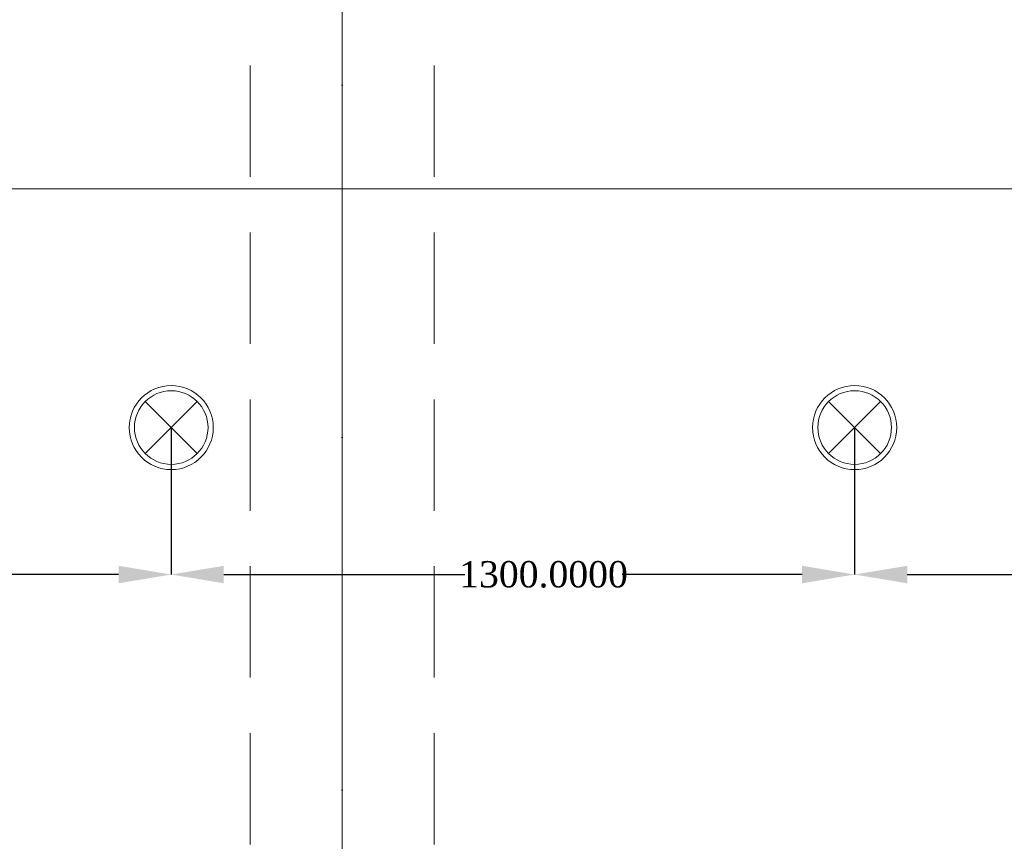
# Model space of a CAD drawing. Header units: inches. Extents: x -78787 to 29484, y -9517 to 23232.
# Tile 222 of 256: x 13718 to 15591, y 6777 to 8340. Entities that reach past the tile are written whole.
import ezdxf
from ezdxf.enums import TextEntityAlignment as Align

# ---------------------------------------------------------------- set-up
doc = ezdxf.new("R2010")
doc.units = ezdxf.units.IN
doc.header["$MEASUREMENT"] = 0
doc.linetypes.add('Dot & Dashed', pattern=[670.277762, 317.5, -176.388889, 0, -176.388874])
doc.linetypes.add('Hidden', pattern=[317.5, 211.666667, -105.833333])
for name, color, linetype in [('- განათება', 7, 'Continuous'), ('Structural - Bearing', 7, 'Continuous'), ('Structural - Grid', 7, 'Continuous')]:
    doc.layers.add(name, color=color, linetype=linetype)
for name, color, linetype, lineweight, true_color in [('New_Interior - Lamp_Pen_No__77', 7, 'Continuous', 20, 0xffeb28), ('Structural - Bearing_Pen_No__102', 7, 'Continuous', 13, 0xcccccc), ('Structural - Grid_Pen_No__81', 7, 'Continuous', 20, 0x6a6a6a)]:
    doc.layers.add(name, color=color, linetype=linetype, lineweight=lineweight, true_color=true_color)
doc.styles.add('GENERATED_STYLE_2', font='txt')
doc.styles.get("Standard").update_dxf_attribs({"font": 'arial.ttf'})
doc.dimstyles.get("Standard").update_dxf_attribs({"dimtxt": 0.18, "dimasz": 0.18, "dimexe": 0.18, "dimexo": 0.0625, "dimgap": 0.09, "dimtad": 0, "dimtih": 1, "dimtoh": 1, "dimdec": 4, "dimzin": 0, "dimdsep": 46, "dimtxsty": 'Standard', "dimcen": 0.09, "dimadec": 0, "dimazin": 0, "dimtfac": 1, "dimtdec": 4, "dimtofl": 0, "dimtmove": 0, "dimatfit": 3, "dimfxl": 1, "dimtolj": 1, "dimtzin": 0, "dimarcsym": 0})

# ---------------------------------------------------------------- blocks, each defined once
blk = doc.blocks.new('Standard grid marker_2')
at = {"layer": 'Structural - Grid_Pen_No__81', "color": 251, "linetype": 'Continuous', "lineweight": 20, "true_color": 0x6a6a6a}
blk.add_line((1000, 0), (27734.9, 0), dxfattribs=at)
at = {"layer": 'Structural - Grid_Pen_No__81', "color": 251, "lineweight": 20, "true_color": 0x6a6a6a, "style": 'GENERATED_STYLE_2'}
for tag, p in [('AC_MarkerText_1_0', (-1.5, -46.7)), ('AC_MarkerText_1_1', (28933.4, -46.7))]:
    blk.add_attdef(tag, text='', height=100, rotation=270, dxfattribs=at).set_placement(p, align=Align.TOP_CENTER)
blk = doc.blocks.new('Beam_3', base_point=(-11008.8, 14663))
at = {"layer": 'Structural - Bearing_Pen_No__102', "color": 254, "linetype": 'Dot & Dashed', "lineweight": 13, "true_color": 0xcccccc}
blk.add_line((-11008.8, 14663), (-11008.8, 39096.2), dxfattribs=at)
at = {"layer": 'Structural - Bearing_Pen_No__102', "color": 254, "linetype": 'Hidden', "lineweight": 13, "true_color": 0xcccccc}
for p, q in [((-11183.8, 26838), (-11183.8, 32488)), ((-10833.8, 26838), (-10833.8, 32488))]:
    blk.add_line(p, q, dxfattribs=at)
blk = doc.blocks.new('Recessed Spot')
at = {"layer": 'New_Interior - Lamp_Pen_No__77', "color": 2, "linetype": 'Continuous', "lineweight": 20, "true_color": 0xffeb28}
for q in [(-49.5, 49.5), (49.5, 49.5), (-49.5, -49.5), (49.5, -49.5)]:
    blk.add_line((0, 0), q, dxfattribs=at)
at = {"layer": 'New_Interior - Lamp_Pen_No__77', "color": 2, "linetype": 'Continuous', "lineweight": 20, "true_color": 0xffeb28, "flags": 128}
blk.add_lwpolyline([(80, 0, 1), (-80, 0, 1)], format="xyb", close=True, dxfattribs=at)
at = {"layer": 'New_Interior - Lamp_Pen_No__77', "color": 2, "linetype": 'Continuous', "lineweight": 20, "true_color": 0xffeb28}
blk.add_circle((0, 0), 70, dxfattribs=at)
blk = doc.blocks.new('*D873')
at = {"layer": '- განათება', "color": 0, "lineweight": -2, "transparency": 16777216}
for p, q in [((12705.9, 7563.9), (12705.9, 7284.2)), ((14005.9, 7563.9), (14005.9, 7284.2)), ((12805.9, 7284.4), (13264.5, 7284.4)), ((13905.9, 7284.4), (13563.8, 7284.4))]:
    blk.add_line(p, q, dxfattribs=at)
at = {"layer": '- განათება', "color": 0, "transparency": 16777216}
for points in [[(12805.9, 7301), (12805.9, 7267.7), (12705.9, 7284.4)], [(13905.9, 7301), (13905.9, 7267.7), (14005.9, 7284.4)]]:
    blk.add_solid(points, dxfattribs=at)
at = {"layer": 'Defpoints', "color": 0, "transparency": 16777216}
for p in [(12705.9, 7564), (14005.9, 7564), (14005.9, 7284.4)]:
    blk.add_point(p, dxfattribs=at)
at = {"layer": '- განათება', "color": 0, "transparency": 16777216, "insert": (13414.1, 7284.4), "char_height": 50, "attachment_point": 5}
blk.add_mtext('\\A1;{\\fSylfaen|b0|i0|c0|p18;1300.0000}', dxfattribs=at)
blk = doc.blocks.new('*D874')
at = {"layer": '- განათება', "color": 0, "lineweight": -2, "transparency": 16777216}
for p, q in [((14005.9, 7563.9), (14005.9, 7284.2)), ((15305.9, 7563.9), (15305.9, 7284.2)), ((14105.9, 7284.4), (14564.5, 7284.4)), ((15205.9, 7284.4), (14863.8, 7284.4))]:
    blk.add_line(p, q, dxfattribs=at)
at = {"layer": '- განათება', "color": 0, "transparency": 16777216}
for points in [[(14105.9, 7301), (14105.9, 7267.7), (14005.9, 7284.4)], [(15205.9, 7301), (15205.9, 7267.7), (15305.9, 7284.4)]]:
    blk.add_solid(points, dxfattribs=at)
at = {"layer": 'Defpoints', "color": 0, "transparency": 16777216}
for p in [(14005.9, 7564), (15305.9, 7564), (15305.9, 7284.4)]:
    blk.add_point(p, dxfattribs=at)
at = {"layer": '- განათება', "color": 0, "transparency": 16777216, "insert": (14714.1, 7284.4), "char_height": 50, "attachment_point": 5}
blk.add_mtext('\\A1;{\\fSylfaen|b0|i0|c0|p18;1300.0000}', dxfattribs=at)
blk = doc.blocks.new('*D875')
at = {"layer": '- განათება', "color": 0, "lineweight": -2, "transparency": 16777216}
for p, q in [((15305.9, 7563.9), (15305.9, 7284.2)), ((16605.9, 7563.9), (16605.9, 7284.2)), ((15405.9, 7284.4), (15864.5, 7284.4)), ((16505.9, 7284.4), (16163.8, 7284.4))]:
    blk.add_line(p, q, dxfattribs=at)
at = {"layer": '- განათება', "color": 0, "transparency": 16777216}
for points in [[(15405.9, 7301), (15405.9, 7267.7), (15305.9, 7284.4)], [(16505.9, 7301), (16505.9, 7267.7), (16605.9, 7284.4)]]:
    blk.add_solid(points, dxfattribs=at)
at = {"layer": 'Defpoints', "color": 0, "transparency": 16777216}
for p in [(15305.9, 7564), (16605.9, 7564), (16605.9, 7284.4)]:
    blk.add_point(p, dxfattribs=at)
at = {"layer": '- განათება', "color": 0, "transparency": 16777216, "insert": (16014.1, 7284.4), "char_height": 50, "attachment_point": 5}
blk.add_mtext('\\A1;{\\fSylfaen|b0|i0|c0|p18;1300.0000}', dxfattribs=at)

msp = doc.modelspace()

# ---------------------------------------------------------------- linework, layer by layer
at = {"layer": '- განათება', "color": 8, "linetype": 'Continuous', "lineweight": 15, "flags": 128}
msp.add_lwpolyline([(8105.93152, 8018.35536), (8105.93152, 11218.35514), (24905.93143, 11218.35514), (24905.93143, 8018.35536)], close=True, dxfattribs=at)

# ---------------------------------------------------------------- block references
at = {"layer": '- განათება', "color": 2, "linetype": 'Continuous', "lineweight": 20, "true_color": 0xffeb28, "zscale": 1000}
for p in [(14005.93152, 7563.9634), (15305.93152, 7563.9634)]:
    msp.add_blockref('Recessed Spot', p, dxfattribs=at)
at = {"layer": 'Structural - Bearing', "color": 254, "lineweight": 13, "true_color": 0xcccccc}
msp.add_blockref('Beam_3', (14330.93152, -6356.64486), dxfattribs=at)
at = {"layer": 'Structural - Grid', "color": 8, "linetype": 'Continuous', "lineweight": 15, "zscale": 1000, "rotation": 90}
msp.add_blockref('Standard grid marker_2', (14330.93152, -9316.57065), dxfattribs=at)

# ---------------------------------------------------------------- dimensions: what is measured, and where the dimension line sits
at = {"layer": '- განათება', "color": 1}
for base, p1, p2, picture, middle in [((14005.93152, 7284.38), (12705.93152, 7563.9634), (14005.93152, 7563.9634), '*D873', (13414.12999, 7284.38)), ((15305.93152, 7284.38), (14005.93152, 7563.9634), (15305.93152, 7563.9634), '*D874', (14714.12999, 7284.38)), ((16605.93152, 7284.38), (15305.93152, 7563.9634), (16605.93152, 7563.9634), '*D875', (16014.12999, 7284.38))]:
    dim = msp.add_linear_dim(base=base, p1=p1, p2=p2, text='{\\fSylfaen|b0|i0|c0|p18;<>}', dimstyle='Standard', override={"dimtxt": 50, "dimasz": 100}, dxfattribs=at)
    dim.commit()
    dim.dimension.update_dxf_attribs({"geometry": picture, "text_midpoint": middle, "dimtype": 160})

doc.saveas('drawing.dxf')
